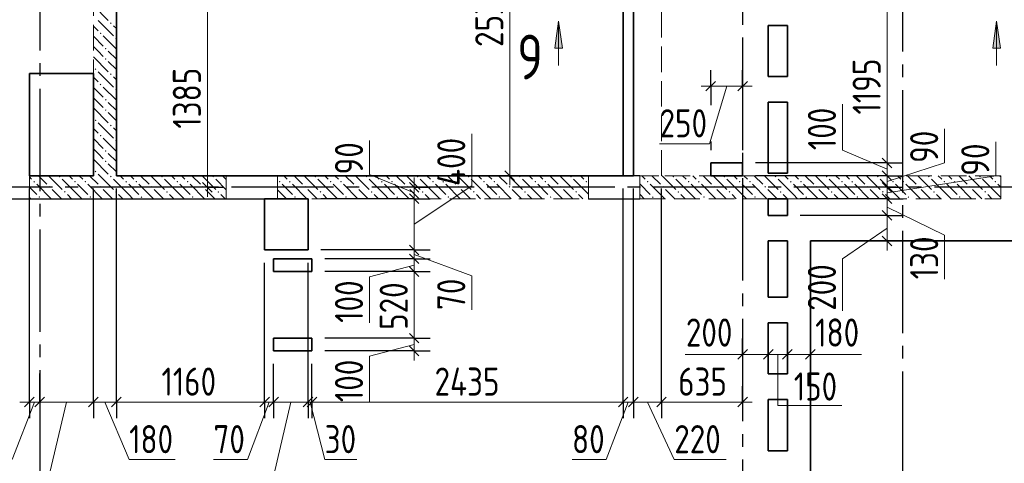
# Model space of a CAD drawing. Header units: millimetres. Extents: x 0 to 31317, y 0 to 42000.
# Tile 6 of 12: x 16168 to 23871, y 22471 to 25940. Entities that reach past the tile are written whole.
import ezdxf

# ---------------------------------------------------------------- set-up
doc = ezdxf.new("R2010")
doc.units = ezdxf.units.MM
doc.linetypes.add('______2', pattern=[270, 200, -70])
doc.linetypes.add('______5', pattern=[1100, 800, -100, 100, -100])
for name, color, linetype, lineweight in [('Standard', 7, 'Continuous', 25), ('ЖБ Балка Вышележаща', 7, 'Continuous', 25), ('Макрос окна_ макрос двери', 7, 'Continuous', 18), ('Оси', 40, '______5', 18), ('Размерная выноска', 7, 'Continuous', 13), ('Сечения символ', 7, 'Continuous', 25)]:
    doc.layers.add(name, color=color, linetype=linetype, lineweight=lineweight)
for name, color, linetype, lineweight, true_color in [('ЖБ Балка Нижележащая', 7, '______2', 25, 0x8c8cff), ('ЖБ Перекрытие верхний уровень', 7, 'Continuous', 25, 0xe0e0ff), ('ЖБ Стена верхний уровень', 7, 'Continuous', 25, 0x006e00)]:
    doc.layers.add(name, color=color, linetype=linetype, lineweight=lineweight, true_color=true_color)
doc.styles.add('GOST 2.304-81', font='txt')
doc.styles.add('ISOCPEUR', font='txt')

msp = doc.modelspace()

# ---------------------------------------------------------------- hatches: boundary and pattern name
at = {"layer": 'ЖБ Стена верхний уровень', "linetype": 'Continuous', "lineweight": 18, "transparency": 33554687}
for points in [[(16874.5, 25913.1), (16881, 25919.6), (16887.5, 25913.1), (16881, 25906.6)], [(16794.5, 25833.1), (16801, 25839.6), (16807.5, 25833.1), (16801, 25826.6)], [(16914.5, 25793.1), (16921, 25799.6), (16924, 25796.6), (16924, 25789.7), (16921, 25786.6)], [(16834.5, 25713.1), (16840.9, 25719.6), (16847.4, 25713.1), (16840.9, 25706.6)], [(16834.5, 25633.1), (16840.9, 25639.6), (16847.4, 25633.1), (16840.9, 25626.6)], [(16754.4, 25553.1), (16760.9, 25559.6), (16767.4, 25553.1), (16760.9, 25546.6)], [(16874.5, 25513.1), (16881, 25519.6), (16887.5, 25513.1), (16881, 25506.6)], [(16794.5, 25433.1), (16801, 25439.6), (16807.5, 25433.1), (16801, 25426.6)], [(16914.5, 25393.1), (16921, 25399.6), (16924, 25396.6), (16924, 25389.7), (16921, 25386.6)], [(16834.5, 25313.1), (16840.9, 25319.6), (16847.4, 25313.1), (16840.9, 25306.6)], [(16834.5, 25233.1), (16840.9, 25239.6), (16847.4, 25233.1), (16840.9, 25226.6)], [(16754.4, 25153.1), (16760.9, 25159.6), (16767.4, 25153.1), (16760.9, 25146.6)], [(16874.5, 25113.1), (16881, 25119.6), (16887.5, 25113.1), (16881, 25106.6)], [(16794.5, 25033.1), (16801, 25039.6), (16807.5, 25033.1), (16801, 25026.6)], [(16914.5, 24993.1), (16921, 24999.6), (16924, 24996.6), (16924, 24989.7), (16921, 24986.6)], [(16834.5, 24913.1), (16840.9, 24919.6), (16847.4, 24913.1), (16840.9, 24906.6)], [(16834.5, 24833.1), (16840.9, 24839.6), (16847.4, 24833.1), (16840.9, 24826.6)], [(16754.4, 24753.1), (16760.9, 24759.6), (16767.4, 24753.1), (16760.9, 24746.6)], [(16274.5, 24673.1), (16281, 24679.6), (16287.5, 24673.1), (16281, 24666.6)], [(16474.5, 24713.1), (16481, 24719.6), (16487.5, 24713.1), (16481, 24706.6)], [(16594.5, 24673.1), (16601, 24679.6), (16607.5, 24673.1), (16601, 24666.6)], [(16674.5, 24673.1), (16681, 24679.6), (16687.5, 24673.1), (16681, 24666.6)], [(16874.5, 24713.1), (16881, 24719.6), (16887.5, 24713.1), (16881, 24706.6)], [(16994.5, 24673.1), (17001, 24679.6), (17007.5, 24673.1), (17001, 24666.6)], [(17074.5, 24673.1), (17081, 24679.6), (17087.5, 24673.1), (17081, 24666.6)], [(17274.5, 24713.1), (17281, 24719.6), (17287.5, 24713.1), (17281, 24706.6)], [(17394.5, 24673.1), (17401, 24679.6), (17407.5, 24673.1), (17401, 24666.6)], [(17474.5, 24673.1), (17481, 24679.6), (17487.5, 24673.1), (17481, 24666.6)], [(17674.5, 24713.1), (17681, 24719.6), (17687.5, 24713.1), (17681, 24706.6)], [(18194.5, 24673.1), (18201, 24679.6), (18207.5, 24673.1), (18201, 24666.6)], [(18274.5, 24673.1), (18281, 24679.6), (18287.5, 24673.1), (18281, 24666.6)], [(18474.5, 24713.1), (18481, 24719.6), (18487.5, 24713.1), (18481, 24706.6)], [(18594.5, 24673.1), (18601, 24679.6), (18607.5, 24673.1), (18601, 24666.6)], [(18674.5, 24673.1), (18681, 24679.6), (18687.5, 24673.1), (18681, 24666.6)], [(18874.5, 24713.1), (18881, 24719.6), (18887.5, 24713.1), (18881, 24706.6)], [(18994.5, 24673.1), (19001, 24679.6), (19007.5, 24673.1), (19001, 24666.6)], [(19074.5, 24673.1), (19081, 24679.6), (19087.5, 24673.1), (19081, 24666.6)], [(19274.5, 24713.1), (19281, 24719.6), (19287.5, 24713.1), (19281, 24706.6)], [(19394.5, 24673.1), (19401, 24679.6), (19407.5, 24673.1), (19401, 24666.6)], [(19474.5, 24673.1), (19481, 24679.6), (19487.5, 24673.1), (19481, 24666.6)], [(19674.5, 24713.1), (19681, 24719.6), (19687.5, 24713.1), (19681, 24706.6)], [(19794.5, 24673.1), (19801, 24679.6), (19807.5, 24673.1), (19801, 24666.6)], [(19874.5, 24673.1), (19881, 24679.6), (19887.5, 24673.1), (19881, 24666.6)], [(20074.5, 24713.1), (20081, 24719.6), (20087.5, 24713.1), (20081, 24706.6)], [(20194.5, 24673.1), (20201, 24679.6), (20207.5, 24673.1), (20201, 24666.6)], [(20274.5, 24673.1), (20281, 24679.6), (20287.5, 24673.1), (20281, 24666.6)], [(20474.5, 24713.1), (20481, 24719.6), (20487.5, 24713.1), (20481, 24706.6)], [(20594.5, 24673.1), (20601, 24679.6), (20607.5, 24673.1), (20601, 24666.6)], [(21074.5, 24673.1), (21081, 24679.6), (21087.5, 24673.1), (21081, 24666.6)], [(21274.5, 24713.1), (21281, 24719.6), (21287.5, 24713.1), (21281, 24706.6)], [(21394.5, 24673.1), (21401, 24679.6), (21407.5, 24673.1), (21401, 24666.6)], [(21474.5, 24673.1), (21481, 24679.6), (21487.5, 24673.1), (21481, 24666.6)], [(21674.5, 24713.1), (21681, 24719.6), (21687.5, 24713.1), (21681, 24706.6)], [(21794.5, 24673.1), (21801, 24679.6), (21807.5, 24673.1), (21801, 24666.6)], [(21874.5, 24673.1), (21881, 24679.6), (21887.5, 24673.1), (21881, 24666.6)], [(22074.5, 24713.1), (22081, 24719.6), (22087.5, 24713.1), (22081, 24706.6)], [(22194.5, 24673.1), (22201, 24679.6), (22207.5, 24673.1), (22201, 24666.6)], [(22274.5, 24673.1), (22281, 24679.6), (22287.5, 24673.1), (22281, 24666.6)], [(22474.5, 24713.1), (22481, 24719.6), (22487.5, 24713.1), (22481, 24706.6)], [(22594.5, 24673.1), (22601, 24679.6), (22607.5, 24673.1), (22601, 24666.6)], [(22674.5, 24673.1), (22681, 24679.6), (22687.5, 24673.1), (22681, 24666.6)], [(22874.5, 24713.1), (22881, 24719.6), (22887.5, 24713.1), (22881, 24706.6)], [(22994.5, 24673.1), (23001, 24679.6), (23007.5, 24673.1), (23001, 24666.6)], [(23074.5, 24673.1), (23081, 24679.6), (23087.5, 24673.1), (23081, 24666.6)], [(23274.5, 24713.1), (23281, 24719.6), (23287.5, 24713.1), (23281, 24706.6)], [(23394.5, 24673.1), (23401, 24679.6), (23407.5, 24673.1), (23401, 24666.6)], [(23474.5, 24673.1), (23481, 24679.6), (23487.5, 24673.1), (23481, 24666.6)], [(23674.5, 24713.1), (23681, 24719.6), (23687.5, 24713.1), (23681, 24706.6)], [(23794.5, 24673.1), (23801, 24679.6), (23807.5, 24673.1), (23801, 24666.6)], [(16394.5, 24633.1), (16401, 24639.6), (16407.5, 24633.1), (16401, 24626.6)], [(16514.5, 24593.1), (16521, 24599.6), (16527.5, 24593.1), (16521, 24586.6)], [(16794.5, 24633.1), (16801, 24639.6), (16807.5, 24633.1), (16801, 24626.6)], [(16914.5, 24593.1), (16921, 24599.6), (16927.5, 24593.1), (16921, 24586.6)], [(17194.5, 24633.1), (17201, 24639.6), (17207.5, 24633.1), (17201, 24626.6)], [(17314.5, 24593.1), (17321, 24599.6), (17327.5, 24593.1), (17321, 24586.6)], [(17594.5, 24633.1), (17601, 24639.6), (17607.5, 24633.1), (17601, 24626.6)], [(17714.5, 24593.1), (17721, 24599.6), (17727.5, 24593.1), (17721, 24586.6)], [(18394.5, 24633.1), (18401, 24639.6), (18407.5, 24633.1), (18401, 24626.6)], [(18514.5, 24593.1), (18521, 24599.6), (18527.5, 24593.1), (18521, 24586.6)], [(18794.5, 24633.1), (18801, 24639.6), (18807.5, 24633.1), (18801, 24626.6)], [(18914.5, 24593.1), (18921, 24599.6), (18927.4, 24593.1), (18921, 24586.6)], [(19194.5, 24633.1), (19201, 24639.6), (19207.5, 24633.1), (19201, 24626.6)], [(19314.5, 24593.1), (19321, 24599.6), (19327.4, 24593.1), (19321, 24586.6)], [(19594.5, 24633.1), (19601, 24639.6), (19607.5, 24633.1), (19601, 24626.6)], [(19714.5, 24593.1), (19721, 24599.6), (19727.4, 24593.1), (19721, 24586.6)], [(19994.5, 24633.1), (20001, 24639.6), (20007.5, 24633.1), (20001, 24626.6)], [(20114.5, 24593.1), (20121, 24599.6), (20127.4, 24593.1), (20121, 24586.6)], [(20394.5, 24633.1), (20401, 24639.6), (20407.5, 24633.1), (20401, 24626.6)], [(20514.5, 24593.1), (20521, 24599.6), (20527.4, 24593.1), (20521, 24586.6)], [(21194.5, 24633.1), (21201, 24639.6), (21207.5, 24633.1), (21201, 24626.6)], [(21314.5, 24593.1), (21321, 24599.6), (21327.4, 24593.1), (21321, 24586.6)], [(21594.5, 24633.1), (21601, 24639.6), (21607.5, 24633.1), (21601, 24626.6)], [(21714.5, 24593.1), (21721, 24599.6), (21727.4, 24593.1), (21721, 24586.6)], [(21994.5, 24633.1), (22001, 24639.6), (22007.5, 24633.1), (22001, 24626.6)], [(22114.5, 24593.1), (22121, 24599.6), (22127.4, 24593.1), (22121, 24586.6)], [(22394.5, 24633.1), (22401, 24639.6), (22407.5, 24633.1), (22401, 24626.6)], [(22514.5, 24593.1), (22521, 24599.6), (22527.4, 24593.1), (22521, 24586.6)], [(22794.5, 24633.1), (22801, 24639.6), (22807.5, 24633.1), (22801, 24626.6)], [(22914.5, 24593.1), (22921, 24599.6), (22927.4, 24593.1), (22921, 24586.6)], [(23194.5, 24633.1), (23201, 24639.6), (23207.5, 24633.1), (23201, 24626.6)], [(23314.5, 24593.1), (23321, 24599.6), (23327.4, 24593.1), (23321, 24586.6)], [(23594.5, 24633.1), (23601, 24639.6), (23607.5, 24633.1), (23601, 24626.6)], [(23714.5, 24593.1), (23721, 24599.6), (23727.4, 24593.1), (23721, 24586.6)], [(16314.5, 24553.1), (16321, 24559.6), (16327.5, 24553.1), (16321, 24546.6)], [(16714.5, 24553.1), (16721, 24559.6), (16727.5, 24553.1), (16721, 24546.6)], [(17114.5, 24553.1), (17121, 24559.6), (17127.5, 24553.1), (17121, 24546.6)], [(17514.5, 24553.1), (17521, 24559.6), (17527.5, 24553.1), (17521, 24546.6)], [(18314.5, 24553.1), (18321, 24559.6), (18327.5, 24553.1), (18321, 24546.6)], [(18714.5, 24553.1), (18721, 24559.6), (18727.4, 24553.1), (18721, 24546.6)], [(19114.5, 24553.1), (19121, 24559.6), (19127.4, 24553.1), (19121, 24546.6)], [(19514.5, 24553.1), (19521, 24559.6), (19527.4, 24553.1), (19521, 24546.6)], [(19914.5, 24553.1), (19921, 24559.6), (19927.4, 24553.1), (19921, 24546.6)], [(20314.5, 24553.1), (20321, 24559.6), (20327.4, 24553.1), (20321, 24546.6)], [(21114.5, 24553.1), (21121, 24559.6), (21127.4, 24553.1), (21121, 24546.6)], [(21514.5, 24553.1), (21521, 24559.6), (21527.4, 24553.1), (21521, 24546.6)], [(21914.5, 24553.1), (21921, 24559.6), (21927.4, 24553.1), (21921, 24546.6)], [(22314.5, 24553.1), (22321, 24559.6), (22327.4, 24553.1), (22321, 24546.6)], [(22714.5, 24553.1), (22721, 24559.6), (22727.4, 24553.1), (22721, 24546.6)], [(23114.5, 24553.1), (23121, 24559.6), (23127.4, 24553.1), (23121, 24546.6)], [(23514.5, 24553.1), (23521, 24559.6), (23527.4, 24553.1), (23521, 24546.6)]]:
    msp.add_hatch(color=7, dxfattribs=at).paths.add_polyline_path(points, flags=16)
at = {"layer": 'Сечения символ', "linetype": 'Continuous', "lineweight": 13, "transparency": 33554687}
for points in [[(20353.9, 25718.2), (20383.9, 25928.2), (20413.9, 25718.2)], [(23780.2, 25718.2), (23810.2, 25928.2), (23840.2, 25718.2)]]:
    msp.add_hatch(color=7, dxfattribs=at).paths.add_polyline_path(points, flags=16)

# ---------------------------------------------------------------- linework, layer by layer
at = {"layer": 'Standard', "color": 7, "linetype": 'Continuous', "lineweight": 13, "transparency": 33554687}
for p, q in [((20001.5, 27250), (20001.5, 24720)), ((17635.8, 26015), (17635.8, 24630)), ((22954, 26015), (22954, 24820)), ((21574, 25420), (21499, 25420)), ((21699, 25420), (21565, 24970)), ((21824, 25420), (21574, 25420)), ((21824, 25420), (21899, 25420)), ((22604, 24920), (22604, 25279.7)), ((19704, 24640), (19704, 25046.6)), ((23404, 24820), (23404, 25085.9)), ((18904, 24730), (18904, 24995.9)), ((21565, 24970), (21174, 24970)), ((23804, 24720), (23804, 24985.9)), ((22954, 24770), (22604, 24920)), ((22954, 24675), (23404, 24820)), ((22954, 24820), (22954, 24720)), ((19254, 24585), (18904, 24730)), ((19254, 24630), (19254, 24705)), ((20001.5, 24720), (20001.5, 24645)), ((22954, 24585), (23804, 24720)), ((22954, 24720), (22954, 24630)), ((17635.8, 24630), (17635.8, 24555)), ((19254, 24340), (19704, 24640)), ((22954, 24630), (22954, 24540)), ((19254, 24540), (19254, 24140)), ((22954, 24540), (22954, 24410)), ((22954, 24475), (23404, 24254.1)), ((22954, 24410), (22954, 24210)), ((22954, 24310), (22604, 24070.2)), ((22954, 24210), (22954, 24135)), ((23404, 24254.1), (23404, 23910)), ((19254, 24105), (19704, 23935.9)), ((19254, 24070), (19254, 23970)), ((22604, 24070.2), (22604, 23663.6)), ((19254, 24020), (18904, 23929.7)), ((19254, 23970), (19254, 23450)), ((18904, 23929.7), (18904, 23570)), ((19704, 23935.9), (19704, 23670)), ((19254, 23450), (19254, 23350)), ((19254, 23400), (18904, 23309.7)), ((19254, 23350), (19254, 23275)), ((18904, 23309.7), (18904, 22950)), ((21824, 23322.5), (21749, 23322.5)), ((21824, 23322.5), (22024, 23322.5)), ((22024, 23322.5), (22174, 23322.5)), ((22174, 23322.5), (22354, 23322.5)), ((22354, 23322.5), (22429, 23322.5)), ((16284, 22950), (16109.9, 22500)), ((16244, 22950), (16169, 22950)), ((16324, 22950), (16244, 22950)), ((16744, 22950), (16324, 22950)), ((16534, 22950), (16330.6, 22100)), ((16924, 22950), (16744, 22950)), ((16834, 22950), (17024, 22500)), ((18084, 22950), (16924, 22950)), ((18119, 22950), (17949.9, 22500)), ((18154, 22950), (18084, 22950)), ((18289, 22950), (18090.6, 22100)), ((18424, 22950), (18154, 22950)), ((18454, 22950), (18424, 22950)), ((18439, 22950), (18554, 22500)), ((20929, 22950), (20754.9, 22500)), ((21079, 22950), (21289, 22500)), ((21824, 22950), (21899, 22950)), ((17024, 22500), (17383.7, 22500)), ((17949.9, 22500), (17684, 22500)), ((18554, 22500), (18804.3, 22500)), ((20754.9, 22500), (20489, 22500)), ((21289, 22500), (21695.6, 22500))]:
    msp.add_line(p, q, dxfattribs=at)
at = {"layer": 'Standard', "color": 251, "linetype": 'Continuous', "lineweight": -3, "true_color": 0x656565, "transparency": 33554687}
for p, q in [((21574, 25420), (21574, 25545)), ((21824, 25420), (21824, 25545)), ((21574, 25420), (21574, 25295)), ((21574, 25420), (21574, 25271.9)), ((21824, 25420), (21824, 25295)), ((21824, 25420), (21824, 24920)), ((21574, 24987), (21574, 24920)), ((22954, 24820), (22829, 24820)), ((22954, 24820), (23079, 24820)), ((20001.5, 24720), (19876.5, 24720)), ((20001.5, 24720), (20126.5, 24720)), ((20001.5, 24720), (20001.5, 24720)), ((22954, 24720), (22829, 24720)), ((22954, 24720), (23079, 24720)), ((16244, 22950), (16244, 24620)), ((16744, 22950), (16744, 24620)), ((16924, 22950), (16924, 24620)), ((17635.8, 24630), (17510.8, 24630)), ((17635.8, 24630), (17760.8, 24630)), ((17635.8, 24630), (17635.8, 24630)), ((19254, 24630), (18970.2, 24630)), ((19254, 24630), (19129, 24630)), ((19254, 24630), (19379, 24630)), ((22954, 24630), (22829, 24630)), ((22954, 24630), (22951.1, 24630)), ((22954, 24630), (23079, 24630)), ((15824, 24540), (17984, 24540)), ((19254, 24540), (19129, 24540)), ((19254, 24540), (19379, 24540)), ((22954, 24540), (22829, 24540)), ((22954, 24540), (23079, 24540)), ((22954, 24410), (22829, 24410)), ((22954, 24410), (23079, 24410)), ((22954, 24210), (22829, 24210)), ((22954, 24210), (23079, 24210)), ((22954, 24210), (22954, 24210)), ((19254, 24140), (19129, 24140)), ((19254, 24140), (19379, 24140)), ((19254, 24070), (19129, 24070)), ((19254, 24070), (19379, 24070)), ((19254, 23970), (19129, 23970)), ((19254, 23970), (19379, 23970)), ((19254, 23450), (19129, 23450)), ((19254, 23450), (19379, 23450)), ((21824, 23322.5), (21824, 23447.5)), ((22024, 23322.5), (22024, 23447.5)), ((22174, 23322.5), (22174, 23447.5)), ((22354, 23322.5), (22354, 23447.5)), ((19254, 23350), (19129, 23350)), ((19254, 23350), (19379, 23350)), ((21824, 23322.5), (21824, 23197.5)), ((22024, 23322.5), (22024, 23197.5)), ((22174, 23322.5), (22174, 23197.5)), ((22354, 23322.5), (22354, 23197.5)), ((16324, 22950), (16324, 23172.8)), ((16244, 22950), (16244, 23075)), ((16324, 22950), (16324, 23075)), ((16744, 22950), (16744, 23075)), ((16924, 22950), (16924, 23075)), ((18084, 22950), (18084, 23075)), ((18154, 22950), (18154, 23075)), ((18424, 22950), (18424, 23075)), ((18454, 22950), (18454, 23075)), ((20889, 22950), (20889, 23075)), ((20969, 22950), (20969, 23075)), ((21189, 22950), (21189, 23075)), ((21824, 22950), (21824, 23075)), ((16244, 22950), (16244, 22825)), ((16324, 22950), (16324, 22825)), ((16744, 22950), (16744, 22825)), ((16924, 22950), (16924, 22825)), ((18084, 22950), (18084, 22825)), ((18154, 22950), (18154, 22825)), ((18424, 22950), (18424, 22825)), ((18454, 22950), (18454, 22825)), ((20889, 22950), (20889, 22825)), ((20969, 22950), (20969, 22825)), ((21189, 22950), (21189, 22825)), ((21824, 22950), (21824, 22825)), ((21824, 22950), (21824, 22950))]:
    msp.add_line(p, q, dxfattribs=at)
at = {"layer": 'Standard', "color": 7, "linetype": 'Continuous', "lineweight": 25, "transparency": 33554687}
for p, q in [((21611.5, 25457.5), (21536.5, 25382.5)), ((21861.5, 25457.5), (21786.5, 25382.5)), ((22916.5, 24857.5), (22991.5, 24782.5)), ((19964, 24757.5), (20039, 24682.5)), ((22916.5, 24757.5), (22991.5, 24682.5)), ((17598.3, 24667.5), (17673.3, 24592.5)), ((19216.5, 24667.5), (19291.5, 24592.5)), ((22916.5, 24667.5), (22991.5, 24592.5)), ((19216.5, 24577.5), (19291.5, 24502.5)), ((22916.5, 24577.5), (22991.5, 24502.5)), ((22916.5, 24447.5), (22991.5, 24372.5)), ((22916.5, 24247.5), (22991.5, 24172.5)), ((19216.5, 24177.5), (19291.5, 24102.5)), ((19216.5, 24107.5), (19291.5, 24032.5)), ((19216.5, 24007.5), (19291.5, 23932.5)), ((19216.5, 23487.5), (19291.5, 23412.5)), ((19216.5, 23387.5), (19291.5, 23312.5)), ((21786.5, 23285), (21861.5, 23360)), ((21986.5, 23285), (22061.5, 23360)), ((22136.5, 23285), (22211.5, 23360)), ((22316.5, 23285), (22391.5, 23360)), ((16281.5, 22987.5), (16206.5, 22912.5)), ((16361.5, 22987.5), (16286.5, 22912.5)), ((16781.5, 22987.5), (16706.5, 22912.5)), ((16961.5, 22987.5), (16886.5, 22912.5)), ((18121.5, 22987.5), (18046.5, 22912.5)), ((18191.5, 22987.5), (18116.5, 22912.5)), ((18461.5, 22987.5), (18386.5, 22912.5)), ((18491.5, 22987.5), (18416.5, 22912.5)), ((20926.5, 22987.5), (20851.5, 22912.5)), ((21006.5, 22987.5), (20931.5, 22912.5)), ((21226.5, 22987.5), (21151.5, 22912.5)), ((21861.5, 22987.5), (21786.5, 22912.5))]:
    msp.add_line(p, q, dxfattribs=at)
at = {"layer": 'Standard', "color": 251, "linetype": 'Continuous', "lineweight": -3, "true_color": 0x656565, "transparency": 33554687}
for points in [[(22954, 24820), (22686.4, 24820), (22686.4, 24820), (21924, 24820)], [(22954, 24720), (22678, 24720), (22678, 24720), (21924, 24720)], [(20889, 22950), (20889, 22967), (20889, 22967), (20889, 22967), (20889, 22967), (20889, 24620)], [(20969, 22950), (20969, 22967), (20969, 22967), (20969, 22967), (20969, 22967), (20969, 24620)], [(21189, 22950), (21189, 22951.2), (21189, 22951.2), (21189, 22951.7), (21189, 22951.7), (21189, 22955), (21189, 22955), (21189, 22956.8), (21189, 22956.8), (21189, 22959), (21189, 22959), (21189, 22967), (21189, 22967), (21189, 22967), (21189, 22967), (21189, 24620)], [(19254, 24540), (19005.5, 24540), (19005.5, 24540), (18932.2, 24540), (18932.2, 24540), (18887, 24540), (18887, 24540), (18887, 24540), (18887, 24540), (18524, 24540)], [(22954, 24540), (22663, 24540), (22663, 24540), (22274, 24540)], [(22954, 24410), (22652.1, 24410), (22652.1, 24410), (22274, 24410)], [(19254, 24140), (19047.4, 24140), (19047.4, 24140), (18887, 24140), (18887, 24140), (18887, 24140), (18887, 24140), (18524, 24140)], [(18084, 22950), (18084, 22967), (18084, 22967), (18084, 24040)], [(18424, 22950), (18424, 22967), (18424, 22967), (18424, 24040)], [(19254, 24070), (19067.5, 24070), (19067.5, 24070), (18887, 24070), (18887, 24070), (18887, 24070), (18887, 24070), (18554, 24070)], [(19254, 23970), (19096.3, 23970), (19096.3, 23970), (18887, 23970), (18887, 23970), (18887, 23970), (18887, 23970), (18554, 23970)], [(19254, 23450), (18887, 23450), (18887, 23450), (18554, 23450)], [(19254, 23350), (18887, 23350), (18887, 23350), (18554, 23350)], [(18154, 22950), (18154, 22967), (18154, 22967), (18154, 23250)], [(18454, 22950), (18454, 22967), (18454, 22967), (18454, 23250)]]:
    msp.add_lwpolyline(points, dxfattribs=at)
at = {"layer": 'Standard', "color": 7, "linetype": 'Continuous', "lineweight": 13, "transparency": 33554687}
for points in [[(19254, 24630), (19254, 24576.2), (19254, 24576.2), (19254, 24540)], [(19254, 24140), (19254, 24104.6), (19254, 24104.6), (19254, 24070)], [(20889, 22950), (20836.7, 22950), (20836.7, 22950), (20734.5, 22950), (20734.5, 22950), (18454, 22950)], [(20969, 22950), (20961.4, 22950), (20961.4, 22950), (20893.9, 22950), (20893.9, 22950), (20889, 22950)], [(21189, 22950), (21137, 22950), (21137, 22950), (21042.1, 22950), (21042.1, 22950), (20969.3, 22950), (20969.3, 22950), (20969, 22950)], [(21824, 22950), (21206.3, 22950), (21206.3, 22950), (21189, 22950)]]:
    msp.add_lwpolyline(points, dxfattribs=at)
at = {"layer": 'ЖБ Балка Вышележаща', "color": 7, "linetype": 'Continuous', "lineweight": 35, "transparency": 33554687}
for p, q in [((20889, 27250), (20889, 24720)), ((20889, 24720), (20969, 24720))]:
    msp.add_line(p, q, dxfattribs=at)
at = {"layer": 'ЖБ Балка Нижележащая', "color": 251, "linetype": '______2', "lineweight": 18, "true_color": 0x656565, "transparency": 33554687}
for p, q in [((20969, 27250), (20969, 24720)), ((21189, 24720), (21189, 27250)), ((20969, 24720), (21189, 24720))]:
    msp.add_line(p, q, dxfattribs=at)
at = {"layer": 'ЖБ Перекрытие верхний уровень', "color": 7, "linetype": 'Continuous', "lineweight": 35, "transparency": 33554687}
for p, q in [((20969, 24720), (20969, 27250)), ((16924, 26015), (16924, 24720)), ((22024, 25495), (22024, 25895)), ((22024, 25895), (22174, 25895)), ((22174, 25895), (22174, 25495)), ((16744, 25520), (16244, 25520)), ((16244, 25520), (16244, 24720)), ((16744, 24720), (16744, 25520)), ((22174, 25495), (22024, 25495)), ((22024, 24740), (22024, 25295)), ((22024, 25295), (22174, 25295)), ((22174, 25295), (22174, 24740)), ((21824, 24820), (21574, 24820)), ((21574, 24820), (21574, 24720)), ((21824, 24720), (21824, 24820)), ((22174, 24740), (22024, 24740)), ((16244, 24720), (16744, 24720)), ((16924, 24720), (20969, 24720)), ((21574, 24720), (21824, 24720)), ((18424, 24540), (18084, 24540)), ((18084, 24540), (18084, 24140)), ((18424, 24140), (18424, 24540)), ((22024, 24410), (22024, 24540)), ((22024, 24540), (22174, 24540)), ((22174, 24540), (22174, 24410)), ((22174, 24410), (22024, 24410)), ((22024, 23770), (22024, 24210)), ((22024, 24210), (22174, 24210)), ((22174, 24210), (22174, 23770)), ((22354, 17930), (22354, 24210)), ((22354, 24210), (26324, 24210)), ((18084, 24140), (18424, 24140)), ((18454, 24070), (18154, 24070)), ((18154, 24070), (18154, 23970)), ((18454, 23970), (18454, 24070)), ((18154, 23970), (18454, 23970)), ((22174, 23770), (22024, 23770)), ((22024, 23170), (22024, 23570)), ((22024, 23570), (22174, 23570)), ((22174, 23570), (22174, 23170)), ((18454, 23450), (18154, 23450)), ((18154, 23450), (18154, 23350)), ((18454, 23350), (18454, 23450)), ((18154, 23350), (18454, 23350)), ((22174, 23170), (22024, 23170)), ((22024, 22570), (22024, 22970)), ((22024, 22970), (22174, 22970)), ((22174, 22970), (22174, 22570)), ((22174, 22570), (22024, 22570))]:
    msp.add_line(p, q, dxfattribs=at)
at = {"layer": 'ЖБ Стена верхний уровень', "color": 251, "linetype": '______2', "lineweight": 13, "true_color": 0x656565, "transparency": 33554687}
for p, q in [((16744, 27250), (16744, 24720)), ((16924, 24720), (16924, 26015)), ((16744, 24720), (16244, 24720)), ((16244, 24720), (16244, 24540)), ((17784, 24720), (16924, 24720)), ((17784, 24720), (17784, 24540)), ((18184, 24540), (18184, 24720)), ((20619, 24720), (18184, 24720)), ((20619, 24720), (20619, 24540)), ((21019, 24540), (21019, 24720)), ((23844, 24720), (21019, 24720)), ((23844, 24540), (23844, 24720)), ((16244, 24540), (17784, 24540)), ((18184, 24540), (20619, 24540)), ((21019, 24540), (23844, 24540))]:
    msp.add_line(p, q, dxfattribs=at)
at = {"layer": 'ЖБ Стена верхний уровень', "color": 9, "linetype": 'Continuous', "lineweight": 18, "true_color": 0xc7c7c7, "transparency": 33554687}
for p, q in [((16744, 26050.1), (16860.9, 25933.1)), ((16744, 25890.1), (16781, 25853.1)), ((16781, 25933.1), (16901, 25813.1)), ((16924, 25870.1), (16901, 25893.1)), ((16744, 25810.1), (16821, 25733.1)), ((16924, 25710.1), (16821, 25813.1)), ((16781, 25693.1), (16744, 25730.1)), ((16821, 25653.1), (16781, 25693.1)), ((16860.9, 25693.1), (16924, 25630.1)), ((16744, 25650.1), (16860.9, 25533.1)), ((16860.9, 25613.1), (16924, 25550.1)), ((16781, 25533.1), (16901, 25413.1)), ((16744, 25490.1), (16781, 25453.1)), ((16924, 25470.1), (16901, 25493.1)), ((16744, 25410.1), (16821, 25333.1)), ((16924, 25310.1), (16821, 25413.1)), ((16781, 25293.1), (16744, 25330.1)), ((16821, 25253.1), (16781, 25293.1)), ((16860.9, 25293.1), (16924, 25230.1)), ((16744, 25250.1), (16860.9, 25133.1)), ((16860.9, 25213.1), (16924, 25150.1)), ((16781, 25133.1), (16901, 25013.1)), ((16744, 25090.1), (16781, 25053.1)), ((16924, 25070.1), (16901, 25093.1)), ((16744, 25010.1), (16821, 24933.1)), ((16924, 24910.1), (16821, 25013.1)), ((16781, 24893.1), (16744, 24930.1)), ((16821, 24853.1), (16781, 24893.1)), ((16860.9, 24893.1), (16924, 24830.1)), ((16744, 24850.1), (16860.9, 24733.1)), ((16860.9, 24813.1), (16924, 24750.1)), ((16781, 24733.1), (16794.1, 24720)), ((16260.9, 24693.1), (16244, 24710.1)), ((16314.1, 24720), (16381, 24653.1)), ((16394.1, 24720), (16501, 24613.1)), ((16621, 24573.1), (16501, 24693.1)), ((16554.1, 24720), (16581, 24693.1)), ((16621, 24653.1), (16701, 24573.1)), ((16660.9, 24693.1), (16634.1, 24720)), ((16714.1, 24720), (16781, 24653.1)), ((16794.1, 24720), (16901, 24613.1)), ((17021, 24573.1), (16901, 24693.1)), ((16954.1, 24720), (16981, 24693.1)), ((17021, 24653.1), (17101, 24573.1)), ((17060.9, 24693.1), (17034.1, 24720)), ((17114.1, 24720), (17181, 24653.1)), ((17194.1, 24720), (17301, 24613.1)), ((17421, 24573.1), (17301, 24693.1)), ((17354.1, 24720), (17381, 24693.1)), ((17421, 24653.1), (17501, 24573.1)), ((17460.9, 24693.1), (17434.1, 24720)), ((17514.1, 24720), (17581, 24653.1)), ((17594.1, 24720), (17701, 24613.1)), ((17784, 24610.1), (17701, 24693.1)), ((17754.1, 24720), (17781, 24693.1)), ((18221, 24653.1), (18301, 24573.1)), ((18260.9, 24693.1), (18234.1, 24720)), ((18314.1, 24720), (18381, 24653.1)), ((18394.1, 24720), (18501, 24613.1)), ((18621, 24573.1), (18501, 24693.1)), ((18554.1, 24720), (18581, 24693.1)), ((18621, 24653.1), (18701, 24573.1)), ((18660.9, 24693.1), (18634.1, 24720)), ((18714.1, 24720), (18781, 24653.1)), ((18794.1, 24720), (18901, 24613.1)), ((19021, 24573.1), (18901, 24693.1)), ((18954.1, 24720), (18981, 24693.1)), ((19021, 24653.1), (19101, 24573.1)), ((19060.9, 24693.1), (19034.1, 24720)), ((19114.1, 24720), (19181, 24653.1)), ((19194.1, 24720), (19301, 24613.1)), ((19421, 24573.1), (19301, 24693.1)), ((19354.1, 24720), (19381, 24693.1)), ((19421, 24653.1), (19501, 24573.1)), ((19460.9, 24693.1), (19434.1, 24720)), ((19514.1, 24720), (19581, 24653.1)), ((19594.1, 24720), (19701, 24613.1)), ((19821, 24573.1), (19701, 24693.1)), ((19754.1, 24720), (19781, 24693.1)), ((19821, 24653.1), (19901, 24573.1)), ((19860.9, 24693.1), (19834.1, 24720)), ((19914.1, 24720), (19981, 24653.1)), ((19994.1, 24720), (20101, 24613.1)), ((20221, 24573.1), (20101, 24693.1)), ((20154.1, 24720), (20181, 24693.1)), ((20221, 24653.1), (20301, 24573.1)), ((20260.9, 24693.1), (20234.1, 24720)), ((20314.1, 24720), (20381, 24653.1)), ((20394.1, 24720), (20501, 24613.1)), ((20619, 24575.1), (20501, 24693.1)), ((20554.1, 24720), (20581, 24693.1)), ((21021, 24653.1), (21101, 24573.1)), ((21060.9, 24693.1), (21034.1, 24720)), ((21101, 24653.1), (21214.1, 24540)), ((21114.1, 24720), (21181, 24653.1)), ((21194.1, 24720), (21301, 24613.1)), ((21421, 24573.1), (21301, 24693.1)), ((21354.1, 24720), (21381, 24693.1)), ((21421, 24653.1), (21501, 24573.1)), ((21460.9, 24693.1), (21434.1, 24720)), ((21501, 24653.1), (21614.1, 24540)), ((21514.1, 24720), (21581, 24653.1)), ((21594.1, 24720), (21701, 24613.1)), ((21821, 24573.1), (21701, 24693.1)), ((21754.1, 24720), (21781, 24693.1)), ((21821, 24653.1), (21901, 24573.1)), ((21860.9, 24693.1), (21834.1, 24720)), ((21901, 24653.1), (22014.1, 24540)), ((21914.1, 24720), (21981, 24653.1)), ((21994.1, 24720), (22101, 24613.1)), ((22221, 24573.1), (22101, 24693.1)), ((22154.1, 24720), (22181, 24693.1)), ((22221, 24653.1), (22301, 24573.1)), ((22260.9, 24693.1), (22234.1, 24720)), ((22301, 24653.1), (22414.1, 24540)), ((22314.1, 24720), (22381, 24653.1)), ((22394.1, 24720), (22501, 24613.1)), ((22621, 24573.1), (22501, 24693.1)), ((22554.1, 24720), (22581, 24693.1)), ((22621, 24653.1), (22701, 24573.1)), ((22660.9, 24693.1), (22634.1, 24720)), ((22701, 24653.1), (22814.1, 24540)), ((22714.1, 24720), (22781, 24653.1)), ((22794.1, 24720), (22901, 24613.1)), ((23021, 24573.1), (22901, 24693.1)), ((22954.1, 24720), (22981, 24693.1)), ((23021, 24653.1), (23101, 24573.1)), ((23060.9, 24693.1), (23034.1, 24720)), ((23101, 24653.1), (23214.1, 24540)), ((23114.1, 24720), (23181, 24653.1)), ((23194.1, 24720), (23301, 24613.1)), ((23421, 24573.1), (23301, 24693.1)), ((23354.1, 24720), (23381, 24693.1)), ((23421, 24653.1), (23501, 24573.1)), ((23460.9, 24693.1), (23434.1, 24720)), ((23501, 24653.1), (23614.1, 24540)), ((23514.1, 24720), (23581, 24653.1)), ((23594.1, 24720), (23701, 24613.1)), ((23821, 24573.1), (23701, 24693.1)), ((23754.1, 24720), (23781, 24693.1)), ((23821, 24653.1), (23844, 24630.1)), ((23844, 24710.1), (23834.1, 24720)), ((16244, 24630.1), (16301, 24573.1)), ((18221, 24573.1), (18184, 24610.1)), ((21021, 24573.1), (21019, 24575.1)), ((21294.1, 24540), (21221, 24613.1)), ((21694.1, 24540), (21621, 24613.1)), ((22094.1, 24540), (22021, 24613.1)), ((22494.1, 24540), (22421, 24613.1)), ((22894.1, 24540), (22821, 24613.1)), ((23294.1, 24540), (23221, 24613.1)), ((23694.1, 24540), (23621, 24613.1)), ((21021, 24573.1), (21054.1, 24540)), ((21340.9, 24573.1), (21374.1, 24540)), ((21421, 24573.1), (21454.1, 24540)), ((21740.9, 24573.1), (21774.1, 24540)), ((21821, 24573.1), (21854.1, 24540)), ((22140.9, 24573.1), (22174.1, 24540)), ((22221, 24573.1), (22254.1, 24540)), ((22540.9, 24573.1), (22574.1, 24540)), ((22621, 24573.1), (22654.1, 24540)), ((22940.9, 24573.1), (22974.1, 24540)), ((23021, 24573.1), (23054.1, 24540)), ((23340.9, 24573.1), (23374.1, 24540)), ((23421, 24573.1), (23454.1, 24540)), ((23740.9, 24573.1), (23774.1, 24540)), ((23821, 24573.1), (23844, 24550.1))]:
    msp.add_line(p, q, dxfattribs=at)
for points in [[(16301, 24653.1), (16414.1, 24540), (16414.1, 24540), (16414.1, 24540), (16414.1, 24540)], [(16701, 24653.1), (16814.1, 24540), (16814.1, 24540), (16814.1, 24540), (16814.1, 24540)], [(17101, 24653.1), (17214.1, 24540), (17214.1, 24540), (17214.1, 24540), (17214.1, 24540)], [(17501, 24653.1), (17614.1, 24540), (17614.1, 24540), (17614.1, 24540), (17614.1, 24540)], [(18301, 24653.1), (18414.1, 24540), (18414.1, 24540)], [(18701, 24653.1), (18814.1, 24540), (18814.1, 24540)], [(19101, 24653.1), (19214.1, 24540), (19214.1, 24540)], [(19501, 24653.1), (19614.1, 24540), (19614.1, 24540)], [(19901, 24653.1), (20014.1, 24540), (20014.1, 24540)], [(20301, 24653.1), (20414.1, 24540), (20414.1, 24540)], [(16494.1, 24540), (16494.1, 24540), (16494.1, 24540), (16494.1, 24540), (16421, 24613.1)], [(16894.1, 24540), (16894.1, 24540), (16894.1, 24540), (16894.1, 24540), (16821, 24613.1)], [(17294.1, 24540), (17294.1, 24540), (17294.1, 24540), (17294.1, 24540), (17221, 24613.1)], [(17694.1, 24540), (17694.1, 24540), (17694.1, 24540), (17694.1, 24540), (17621, 24613.1)], [(18494.1, 24540), (18494.1, 24540), (18421, 24613.1)], [(18894.1, 24540), (18894.1, 24540), (18821, 24613.1)], [(19294.1, 24540), (19294.1, 24540), (19221, 24613.1)], [(19694.1, 24540), (19694.1, 24540), (19621, 24613.1)], [(20094.1, 24540), (20094.1, 24540), (20021, 24613.1)], [(20494.1, 24540), (20494.1, 24540), (20421, 24613.1)], [(16244, 24550.1), (16254.1, 24540), (16254.1, 24540), (16254.1, 24540), (16254.1, 24540)], [(16540.9, 24573.1), (16574.1, 24540), (16574.1, 24540), (16574.1, 24540), (16574.1, 24540)], [(16621, 24573.1), (16654.1, 24540), (16654.1, 24540), (16654.1, 24540), (16654.1, 24540)], [(16940.9, 24573.1), (16974.1, 24540), (16974.1, 24540), (16974.1, 24540), (16974.1, 24540)], [(17021, 24573.1), (17054.1, 24540), (17054.1, 24540), (17054.1, 24540), (17054.1, 24540)], [(17340.9, 24573.1), (17374.1, 24540), (17374.1, 24540), (17374.1, 24540), (17374.1, 24540)], [(17421, 24573.1), (17454.1, 24540), (17454.1, 24540), (17454.1, 24540), (17454.1, 24540)], [(17740.9, 24573.1), (17774.1, 24540), (17774.1, 24540), (17774.1, 24540), (17774.1, 24540)], [(18221, 24573.1), (18254.1, 24540), (18254.1, 24540)], [(18540.9, 24573.1), (18574.1, 24540), (18574.1, 24540)], [(18621, 24573.1), (18654.1, 24540), (18654.1, 24540)], [(18940.9, 24573.1), (18974.1, 24540), (18974.1, 24540)], [(19021, 24573.1), (19054.1, 24540), (19054.1, 24540)], [(19340.9, 24573.1), (19374.1, 24540), (19374.1, 24540)], [(19421, 24573.1), (19454.1, 24540), (19454.1, 24540)], [(19740.9, 24573.1), (19774.1, 24540), (19774.1, 24540)], [(19821, 24573.1), (19854.1, 24540), (19854.1, 24540)], [(20140.9, 24573.1), (20174.1, 24540), (20174.1, 24540)], [(20221, 24573.1), (20254.1, 24540), (20254.1, 24540)], [(20540.9, 24573.1), (20574.1, 24540), (20574.1, 24540)]]:
    msp.add_lwpolyline(points, dxfattribs=at)
at = {"layer": 'Макрос окна_ макрос двери', "color": 7, "linetype": 'Continuous', "lineweight": -3, "transparency": 33554687}
for p, q in [((18184, 24720), (17784, 24720)), ((21019, 24720), (20619, 24720)), ((17784, 24540), (18184, 24540)), ((20619, 24540), (21019, 24540))]:
    msp.add_line(p, q, dxfattribs=at)
at = {"layer": 'Оси', "color": 8, "linetype": '______5', "lineweight": -3, "transparency": 33554687}
for p, q in [((21824, 40100), (21824, 15930)), ((16324, 39700), (16324, 15930)), ((23074, 33090), (23074, 15930)), ((27424, 24630), (4600, 24630))]:
    msp.add_line(p, q, dxfattribs=at)
at = {"layer": 'Размерная выноска', "color": 7, "linetype": 'Continuous', "lineweight": 13, "transparency": 33554687}
for p, q in [((21824, 23322.5), (21374, 23322.5)), ((22354, 23322.5), (22754, 23322.5))]:
    msp.add_line(p, q, dxfattribs=at)
at = {"layer": 'Размерная выноска', "color": 7, "linetype": 'Continuous', "lineweight": 35, "transparency": 33554687}
msp.add_lwpolyline([(16924, 24720), (20969, 24720), (20969, 27250), (20864, 27250), (20864, 29180), (16424, 29180), (16424, 27430), (16924, 27430), (16924, 24720)], dxfattribs=at)
at = {"layer": 'Размерная выноска', "color": 7, "linetype": 'Continuous', "lineweight": 13, "transparency": 33554687}
msp.add_lwpolyline([(22099, 23322.5), (22099, 22922.5), (22599, 22922.5)], dxfattribs=at)
at = {"layer": 'Сечения символ', "color": 7, "linetype": 'Continuous', "lineweight": 13, "transparency": 33554687}
for p, q in [((20353.9, 25718.2), (20383.9, 25928.2)), ((20383.9, 25928.2), (20383.9, 25580.7)), ((20383.9, 25928.2), (20383.9, 25928.2)), ((20383.9, 25928.2), (20383.9, 25928.2)), ((20383.9, 25928.2), (20383.9, 25928.2)), ((20383.9, 25928.2), (20413.9, 25718.2)), ((23780.2, 25718.2), (23810.2, 25928.2)), ((23810.2, 25928.2), (23810.2, 25580.7)), ((23810.2, 25928.2), (23810.2, 25928.2)), ((23810.2, 25928.2), (23810.2, 25928.2)), ((23810.2, 25928.2), (23810.2, 25928.2)), ((23810.2, 25928.2), (23840.2, 25718.2)), ((20413.9, 25718.2), (20353.9, 25718.2)), ((20383.9, 25718.2), (20383.9, 25703.2)), ((23840.2, 25718.2), (23780.2, 25718.2)), ((23810.2, 25718.2), (23810.2, 25703.2))]:
    msp.add_line(p, q, dxfattribs=at)

# ---------------------------------------------------------------- texts
at = {"layer": 'Standard', "color": 7, "linetype": 'Continuous', "lineweight": 25, "transparency": 33554687, "char_height": 220, "attachment_point": 7, "rotation": 90, "style": 'GOST 2.304-81'}
for s, insert, width in [('2530', (19951.5, 25727), 641.482), ('1195', (22904, 25198.6), 563.271), ('1385', (17585.8, 25088), 594.595), ('100', (22554, 24920), 485.085), ('400', (19654, 24640), 531.973), ('90', (23354, 24820), 391.311), ('90', (18854, 24730), 391.311), ('90', (23754, 24720), 391.311), ('130', (23354, 23910), 469.509), ('200', (22554, 23663.6), 531.979), ('100', (18854, 23570), 485.073), ('520', (19204, 23514.5), 516.39), ('70', (19654, 23670), 391.311), ('100', (18854, 22950), 485.085)]:
    msp.add_mtext(s, dxfattribs=dict(at, insert=insert, width=width))
at = {"layer": 'Standard', "color": 7, "linetype": 'Continuous', "lineweight": 25, "transparency": 33554687, "char_height": 220, "attachment_point": 7, "style": 'GOST 2.304-81'}
for s, insert, width in [('250', (21174, 25020), 516.396), ('200', (21379.9, 23383.6), 531.967), ('180', (22391.5, 23383.6), 485.073), ('1160', (17277.2, 23000), 578.848), ('2435', (19413.5, 23000), 641.482), ('635', (21318.9, 23000), 500.814), ('150', (22223.9, 22961.6), 469.509), ('180', (17024, 22550), 485.079), ('70', (17684, 22550), 391.311), ('30', (18554, 22550), 375.735), ('80', (20489, 22550), 391.317), ('220', (21289, 22550), 531.973)]:
    msp.add_mtext(s, dxfattribs=dict(at, insert=insert, width=width))
at = {"layer": 'Сечения символ', "color": 7, "linetype": 'Continuous', "lineweight": 35, "transparency": 33554687, "insert": (20060.2, 25473.2), "char_height": 350, "width": 380.8, "attachment_point": 7, "style": 'ISOCPEUR'}
msp.add_mtext('\\W0.78;9', dxfattribs=at)

doc.saveas('drawing.dxf')
